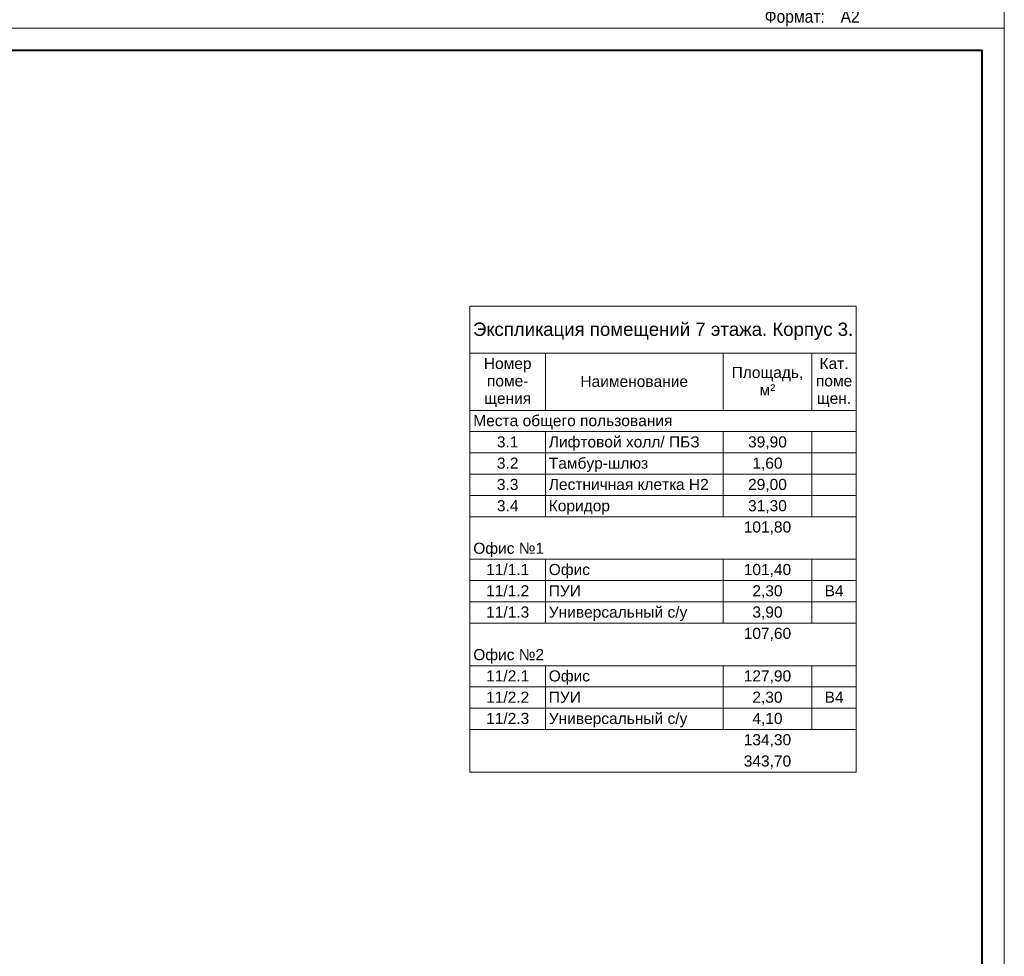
# Model space of a CAD drawing. Header units: millimetres. Extents: x -195178 to 1761886, y 140622 to 301105.
# Tile 36 of 131: x 275281 to 297454, y 203401 to 224498. Entities that reach past the tile are written whole.
import ezdxf

# ---------------------------------------------------------------- set-up
doc = ezdxf.new("R2010")
doc.units = ezdxf.units.MM
for name, color, linetype, lineweight in [('A-010-M_LINE-T', 7, 'Continuous', 18), ('Z-000-P_SCHED', 7, 'Continuous', 20), ('Рамка', 7, 'Continuous', 18)]:
    doc.layers.add(name, color=color, linetype=linetype, lineweight=lineweight)
doc.layers.add('формат', color=250, linetype='Continuous')
doc.styles.add('Arial', font='arial.ttf', dxfattribs={"width": 0.9, "height": 699.9999999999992})
doc.styles.add('Arial_4', font='arial.ttf', dxfattribs={"height": 3})
doc.styles.add('Arial_5', font='arial.ttf', dxfattribs={"height": 2.5})

# ---------------------------------------------------------------- blocks, each defined once
blk = doc.blocks.new('*U29')
at = {"color": 0, "lineweight": 0}
blk.add_lwpolyline([(-594, 4.393872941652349e-15), (6.661338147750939e-14, 6.661338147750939e-14), (3.331937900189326e-14, 420.0000000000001), (-594.0000000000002, 420.0000000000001)], close=True, dxfattribs=at)
at = {"lineweight": 40}
blk.add_lwpolyline([(-574, 5.000000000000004), (-4.999999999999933, 5.000000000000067), (-4.999999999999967, 415.0000000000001), (-574.0000000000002, 415.0000000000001)], close=True, dxfattribs=at)
at = {"style": 'Arial', "width": 0.9}
blk.add_text('Формат:', height=2.8, dxfattribs=at).set_placement((-53.97311837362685, 1.250000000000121))
at = {"style": 'Arial', "width": 0.9, "flags": 8}
blk.add_attdef('FORMAT', (-36.87188609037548, 1.257088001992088), '', height=2.8, dxfattribs=at)

msp = doc.modelspace()

# ---------------------------------------------------------------- linework, layer by layer
at = {"layer": 'A-010-M_LINE-T'}
for p, q in [((285420.3744456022, 218043.7320520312), (285420.3744456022, 216985.3987186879)), ((294120.3744456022, 218043.7320520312), (285420.3744456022, 218043.7320520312)), ((294120.3744456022, 216985.3987186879), (294120.3744456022, 218043.7320520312)), ((285420.3744456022, 216985.3987186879), (285420.3744456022, 207551.80501135)), ((285420.3744456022, 216985.3987186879), (294120.3744456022, 216985.3987186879)), ((287120.3744456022, 216985.3987186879), (287120.3744456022, 215697.8596625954)), ((291120.3744456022, 216985.3987186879), (291120.3744456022, 215697.8596625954)), ((293120.3744456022, 216985.3987186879), (293120.3744456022, 215697.8596625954)), ((294120.3744456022, 216985.3987186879), (294120.3744456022, 207551.80501135)), ((287120.3744456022, 215697.8596625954), (285420.3744456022, 215697.8596625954)), ((291120.3744456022, 215697.8596625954), (287120.3744456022, 215697.8596625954)), ((293120.3744456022, 215697.8596625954), (291120.3744456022, 215697.8596625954)), ((294120.3744456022, 215697.8596625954), (293120.3744456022, 215697.8596625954)), ((287120.3744456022, 215218.6799772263), (285420.3744456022, 215218.6799772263)), ((291120.3744456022, 215218.6799772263), (287120.3744456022, 215218.6799772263)), ((287120.3744456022, 215218.6799772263), (287120.3744456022, 214739.5002918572)), ((293120.3744456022, 215218.6799772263), (291120.3744456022, 215218.6799772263)), ((291120.3744456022, 215218.6799772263), (291120.3744456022, 214739.5002918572)), ((294120.3744456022, 215218.6799772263), (293120.3744456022, 215218.6799772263)), ((293120.3744456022, 215218.6799772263), (293120.3744456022, 214739.5002918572)), ((287120.3744456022, 214739.5002918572), (285420.3744456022, 214739.5002918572)), ((291120.3744456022, 214739.5002918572), (287120.3744456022, 214739.5002918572)), ((287120.3744456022, 214739.5002918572), (287120.3744456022, 214260.320606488)), ((293120.3744456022, 214739.5002918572), (291120.3744456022, 214739.5002918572)), ((291120.3744456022, 214739.5002918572), (291120.3744456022, 214260.320606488)), ((294120.3744456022, 214739.5002918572), (293120.3744456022, 214739.5002918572)), ((293120.3744456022, 214739.5002918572), (293120.3744456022, 214260.320606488)), ((287120.3744456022, 214260.320606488), (285420.3744456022, 214260.320606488)), ((291120.3744456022, 214260.320606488), (287120.3744456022, 214260.320606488)), ((287120.3744456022, 214260.320606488), (287120.3744456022, 213781.1409211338)), ((293120.3744456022, 214260.320606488), (291120.3744456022, 214260.320606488)), ((291120.3744456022, 214260.320606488), (291120.3744456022, 213781.1409211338)), ((294120.3744456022, 214260.320606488), (293120.3744456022, 214260.320606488)), ((293120.3744456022, 214260.320606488), (293120.3744456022, 213781.1409211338)), ((287120.3744456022, 213781.1409211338), (285420.3744456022, 213781.1409211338)), ((291120.3744456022, 213781.1409211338), (287120.3744456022, 213781.1409211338)), ((287120.3744456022, 213781.1409211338), (287120.3744456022, 213301.9612357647)), ((293120.3744456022, 213781.1409211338), (291120.3744456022, 213781.1409211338)), ((291120.3744456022, 213781.1409211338), (291120.3744456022, 213301.9612357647)), ((294120.3744456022, 213781.1409211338), (293120.3744456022, 213781.1409211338)), ((293120.3744456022, 213781.1409211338), (293120.3744456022, 213301.9612357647)), ((287120.3744456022, 213301.9612357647), (285420.3744456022, 213301.9612357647)), ((291120.3744456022, 213301.9612357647), (287120.3744456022, 213301.9612357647)), ((293120.3744456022, 213301.9612357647), (291120.3744456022, 213301.9612357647)), ((294120.3744456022, 213301.9612357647), (293120.3744456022, 213301.9612357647)), ((287120.3744456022, 212343.6018650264), (285420.3744456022, 212343.6018650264)), ((291120.3744456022, 212343.6018650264), (287120.3744456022, 212343.6018650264)), ((287120.3744456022, 212343.6018650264), (287120.3744456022, 211864.4221796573)), ((293120.3744456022, 212343.6018650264), (291120.3744456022, 212343.6018650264)), ((291120.3744456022, 212343.6018650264), (291120.3744456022, 211864.4221796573)), ((294120.3744456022, 212343.6018650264), (293120.3744456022, 212343.6018650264)), ((293120.3744456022, 212343.6018650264), (293120.3744456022, 211864.4221796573)), ((287120.3744456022, 211864.4221796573), (285420.3744456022, 211864.4221796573)), ((291120.3744456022, 211864.4221796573), (287120.3744456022, 211864.4221796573)), ((287120.3744456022, 211864.4221796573), (287120.3744456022, 211385.2424942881)), ((293120.3744456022, 211864.4221796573), (291120.3744456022, 211864.4221796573)), ((291120.3744456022, 211864.4221796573), (291120.3744456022, 211385.2424942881)), ((294120.3744456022, 211864.4221796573), (293120.3744456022, 211864.4221796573)), ((293120.3744456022, 211864.4221796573), (293120.3744456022, 211385.2424942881)), ((287120.3744456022, 211385.2424942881), (285420.3744456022, 211385.2424942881)), ((291120.3744456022, 211385.2424942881), (287120.3744456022, 211385.2424942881)), ((287120.3744456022, 211385.2424942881), (287120.3744456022, 210906.062808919)), ((293120.3744456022, 211385.2424942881), (291120.3744456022, 211385.2424942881)), ((291120.3744456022, 211385.2424942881), (291120.3744456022, 210906.062808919)), ((294120.3744456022, 211385.2424942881), (293120.3744456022, 211385.2424942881)), ((293120.3744456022, 211385.2424942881), (293120.3744456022, 210906.062808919)), ((287120.3744456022, 210906.062808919), (285420.3744456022, 210906.062808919)), ((291120.3744456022, 210906.062808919), (287120.3744456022, 210906.062808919)), ((293120.3744456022, 210906.062808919), (291120.3744456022, 210906.062808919)), ((294120.3744456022, 210906.062808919), (293120.3744456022, 210906.062808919)), ((287120.3744456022, 209947.7034381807), (285420.3744456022, 209947.7034381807)), ((291120.3744456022, 209947.7034381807), (287120.3744456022, 209947.7034381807)), ((287120.3744456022, 209947.7034381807), (287120.3744456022, 209468.5237528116)), ((293120.3744456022, 209947.7034381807), (291120.3744456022, 209947.7034381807)), ((291120.3744456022, 209947.7034381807), (291120.3744456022, 209468.5237528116)), ((294120.3744456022, 209947.7034381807), (293120.3744456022, 209947.7034381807)), ((293120.3744456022, 209947.7034381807), (293120.3744456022, 209468.5237528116)), ((287120.3744456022, 209468.5237528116), (285420.3744456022, 209468.5237528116)), ((291120.3744456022, 209468.5237528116), (287120.3744456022, 209468.5237528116)), ((287120.3744456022, 209468.5237528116), (287120.3744456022, 208989.3440674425)), ((293120.3744456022, 209468.5237528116), (291120.3744456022, 209468.5237528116)), ((291120.3744456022, 209468.5237528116), (291120.3744456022, 208989.3440674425)), ((294120.3744456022, 209468.5237528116), (293120.3744456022, 209468.5237528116)), ((293120.3744456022, 209468.5237528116), (293120.3744456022, 208989.3440674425)), ((287120.3744456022, 208989.3440674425), (285420.3744456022, 208989.3440674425)), ((291120.3744456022, 208989.3440674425), (287120.3744456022, 208989.3440674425)), ((287120.3744456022, 208989.3440674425), (287120.3744456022, 208510.1643820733)), ((293120.3744456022, 208989.3440674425), (291120.3744456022, 208989.3440674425)), ((291120.3744456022, 208989.3440674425), (291120.3744456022, 208510.1643820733)), ((294120.3744456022, 208989.3440674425), (293120.3744456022, 208989.3440674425)), ((293120.3744456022, 208989.3440674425), (293120.3744456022, 208510.1643820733)), ((287120.3744456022, 208510.1643820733), (285420.3744456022, 208510.1643820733)), ((291120.3744456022, 208510.1643820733), (287120.3744456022, 208510.1643820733)), ((293120.3744456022, 208510.1643820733), (291120.3744456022, 208510.1643820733)), ((294120.3744456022, 208510.1643820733), (293120.3744456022, 208510.1643820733)), ((294120.3744456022, 207551.80501135), (285420.3744456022, 207551.80501135))]:
    msp.add_line(p, q, dxfattribs=at)
at = {"layer": 'Рамка'}
msp.add_lwpolyline([(240054.4993056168, 182804.784122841), (296954.4993056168, 182804.784122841), (296954.4993056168, 223804.784122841), (240054.4993056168, 223804.784122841)], close=True, dxfattribs=at)

# ---------------------------------------------------------------- block references
at = {"layer": 'формат', "xscale": 100, "yscale": 100, "zscale": 100}
msp.add_blockref('*U29', (297454.4993056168, 224304.784122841), dxfattribs=at).add_auto_attribs({'FORMAT': 'А2'})
msp.add_blockref('*U29', (297454.4993056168, 182304.784122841), dxfattribs=at)

# ---------------------------------------------------------------- texts
at = {"layer": 'Z-000-P_SCHED'}
for s, insert, char_height, width, attachment_point, line_spacing_factor, style in [('Экспликация помещений 7 этажа. Корпус 3.', (289770.3744456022, 217675.6531439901), 299.9999999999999, 10224.67958630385, 2, 0.9417779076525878, 'Arial_4'), ('Номер\\Pпоме-\\Pщения', (286270.3744456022, 216880.0486748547), 250, 1285.516317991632, 2, 0.9417779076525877, 'Arial_5'), ('Кат.\\Pпоме\\Pщен.', (293620.3744456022, 216880.0486748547), 250, 979.4410041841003, 2, 0.9417779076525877, 'Arial_5'), ('Площадь,\\Pм\\fArial|b0|i0|c238|p34|;²', (292120.3744456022, 216677.9588321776), 250, 1925.213723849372, 2, 0.9417779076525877, 'Arial_5'), ('Наименование', (289120.3744456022, 216475.8689895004), 250, 2895.472468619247, 2, 0.9417779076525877, 'Arial_5'), ('Места общего пользования', (285495.3744456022, 215592.5096187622), 250, 5356.317991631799, 1, 0.9417779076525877, 'Arial_5'), ('3.1', (286270.3744456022, 215113.329933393), 250, 581.5430962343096, 2, 0.9417779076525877, 'Arial_5'), ('Лифтовой холл/ ПБЗ', (287195.3744456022, 215113.329933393), 250, 4052.437154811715, 1, 0.9417779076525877, 'Arial_5'), ('39,90', (292120.3744456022, 215113.329933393), 250, 1046.777573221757, 2, 0.9417779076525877, 'Arial_5'), ('Тамбур-шлюз', (287195.3744456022, 214634.1502480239), 250, 2659.794476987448, 1, 0.9417779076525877, 'Arial_5'), ('3.2', (286270.3744456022, 214634.1502480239), 250, 581.5430962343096, 2, 0.9417779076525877, 'Arial_5'), ('1,60', (292120.3744456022, 214634.1502480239), 250, 814.1603347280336, 2, 0.9417779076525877, 'Arial_5'), ('3.3', (286270.3744456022, 214154.9705626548), 250, 581.5430962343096, 2, 0.9417779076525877, 'Arial_5'), ('Лестничная клетка Н2', (287195.3744456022, 214154.9705626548), 250, 4300.358158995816, 1, 0.9417779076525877, 'Arial_5'), ('29,00', (292120.3744456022, 214154.9705626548), 250, 1046.777573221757, 2, 0.9417779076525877, 'Arial_5'), ('3.4', (286270.3744456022, 213675.7908772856), 250, 581.5430962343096, 2, 0.9417779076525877, 'Arial_5'), ('Коридор', (287195.3744456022, 213675.7908772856), 250, 1646.685188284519, 1, 0.9417779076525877, 'Arial_5'), ('31,30', (292120.3744456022, 213675.7908772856), 250, 1046.777573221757, 2, 0.9417779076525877, 'Arial_5'), ('101,80', (292120.3744456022, 213196.6111919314), 250, 1279.394811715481, 2, 0.9417779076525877, 'Arial_5'), ('Офис №1', (285495.3744456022, 212717.4315065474), 250, 1903.788451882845, 1, 0.9417779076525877, 'Arial_5'), ('11/1.1', (286270.3744456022, 212238.2518211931), 250, 1163.086192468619, 2, 0.9417779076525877, 'Arial_5'), ('Офис', (287195.3744456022, 212238.2518211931), 250, 1107.992635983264, 1, 0.9417779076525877, 'Arial_5'), ('101,40', (292120.3744456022, 212238.2518211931), 250, 1279.394811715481, 2, 0.9417779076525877, 'Arial_5'), ('11/1.2', (286270.3744456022, 211759.072135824), 250, 1163.086192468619, 2, 0.9417779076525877, 'Arial_5'), ('2,30', (292120.3744456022, 211759.072135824), 250, 814.1603347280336, 2, 0.9417779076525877, 'Arial_5'), ('ПУИ', (287195.3744456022, 211759.072135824), 250, 863.1323849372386, 1, 0.9417779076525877, 'Arial_5'), ('B4', (293620.3744456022, 211759.072135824), 250, 511.1457740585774, 2, 0.9417779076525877, 'Arial_5'), ('11/1.3', (286270.3744456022, 211279.8924504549), 250, 1163.086192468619, 2, 0.9417779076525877, 'Arial_5'), ('Универсальный с/у', (287195.3744456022, 211279.8924504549), 250, 3712.693556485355, 1, 0.9417779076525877, 'Arial_5'), ('3,90', (292120.3744456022, 211279.8924504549), 250, 814.1603347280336, 2, 0.9417779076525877, 'Arial_5'), ('107,60', (292120.3744456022, 210800.7127650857), 250, 1279.394811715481, 2, 0.9417779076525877, 'Arial_5'), ('Офис №2', (285495.3744456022, 210321.5330797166), 250, 1903.788451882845, 1, 0.9417779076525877, 'Arial_5'), ('11/2.1', (286270.3744456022, 209842.3533943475), 250, 1163.086192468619, 2, 0.9417779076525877, 'Arial_5'), ('Офис', (287195.3744456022, 209842.3533943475), 250, 1107.992635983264, 1, 0.9417779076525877, 'Arial_5'), ('127,90', (292120.3744456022, 209842.3533943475), 250, 1279.394811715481, 2, 0.9417779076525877, 'Arial_5'), ('11/2.2', (286270.3744456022, 209363.1737089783), 250, 1163.086192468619, 2, 0.9417779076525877, 'Arial_5'), ('ПУИ', (287195.3744456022, 209363.1737089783), 250, 863.1323849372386, 1, 0.9417779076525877, 'Arial_5'), ('2,30', (292120.3744456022, 209363.1737089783), 250, 814.1603347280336, 2, 0.9417779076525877, 'Arial_5'), ('B4', (293620.3744456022, 209363.1737089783), 250, 511.1457740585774, 2, 0.9417779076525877, 'Arial_5'), ('11/2.3', (286270.3744456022, 208883.9940236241), 250, 1163.086192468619, 2, 0.9417779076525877, 'Arial_5'), ('Универсальный с/у', (287195.3744456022, 208883.9940236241), 250, 3712.693556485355, 1, 0.9417779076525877, 'Arial_5'), ('4,10', (292120.3744456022, 208883.9940236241), 250, 814.1603347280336, 2, 0.9417779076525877, 'Arial_5'), ('134,30', (292120.3744456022, 208404.8143382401), 250, 1279.394811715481, 2, 0.9417779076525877, 'Arial_5'), ('343,70', (292120.3744456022, 207925.6346528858), 250, 1279.394811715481, 2, 0.9417779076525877, 'Arial_5')]:
    msp.add_mtext(s, dxfattribs=dict(at, insert=insert, char_height=char_height, width=width, attachment_point=attachment_point, line_spacing_factor=line_spacing_factor, style=style))

doc.saveas('drawing.dxf')
